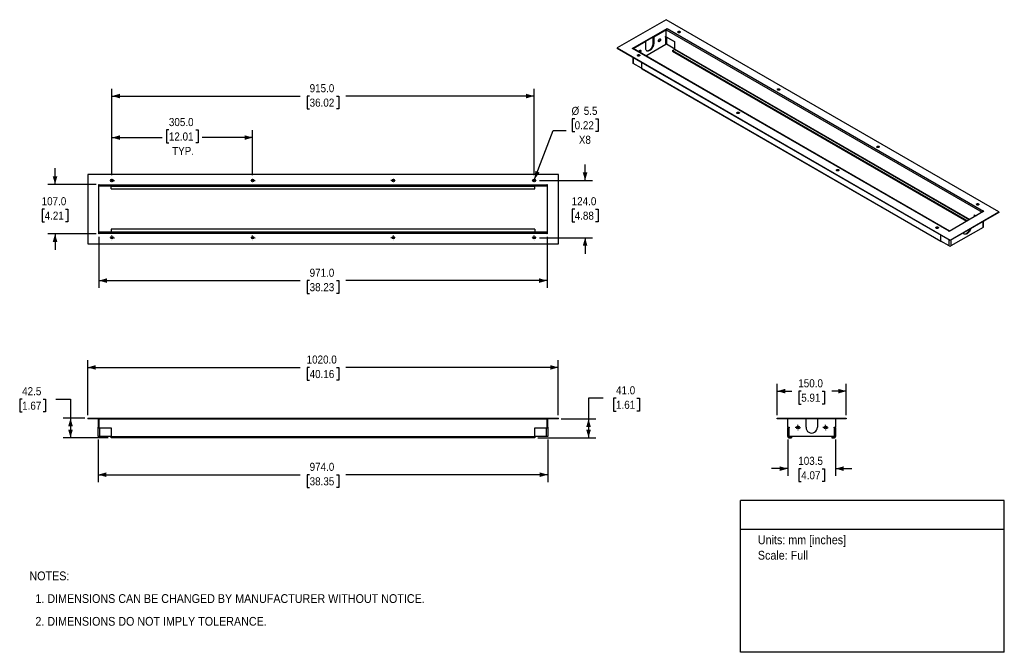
# Model space of a CAD drawing. Header units: millimetres. Extents: x 25 to 2159, y 0 to 1371.
import ezdxf
from ezdxf.enums import TextEntityAlignment as Align

# ---------------------------------------------------------------- set-up
doc = ezdxf.new("R2010")
doc.units = ezdxf.units.MM
doc.header["$LTSCALE"] = 5
doc.linetypes.add('SLD-Center', pattern=[19.05, 15.24, -1.27, 1.27, -1.27])
doc.linetypes.add('SLD-Solid', pattern=[0])
doc.layers.add('CENTER', color=40, linetype='SLD-Center')
doc.layers.add('DIMENSIONS', color=140, linetype='SLD-Solid', lineweight=25)
doc.layers.add('TEXT', color=140, linetype='SLD-Solid', lineweight=25)
doc.layers.add('SLD-DEFPOINTS', color=7, linetype='Continuous', plot=False)
doc.layers.get('SLD-DEFPOINTS').off()
doc.styles.add('SLDTEXTSTYLE0', font='GOTHIC.TTF', dxfattribs={"width": 0.913})
doc.dimstyles.new('SLDDIMSTYLE0', dxfattribs={"dimtxt": 17.5, "dimasz": 17.5, "dimexe": 0, "dimexo": 0.0625, "dimgap": 4.375, "dimtad": 0, "dimtih": 1, "dimtoh": 1, "dimdec": 1, "dimrnd": 1e-09, "dimzin": 4, "dimdsep": 46, "dimtxsty": 'SLDTEXTSTYLE0', "dimsah": 1, "dimcen": 0.09, "dimadec": 0, "dimazin": 1, "dimtfac": 1, "dimtdec": 1, "dimtofl": 0, "dimtmove": 0, "dimatfit": 3, "dimfxl": 0, "dimfrac": 2, "dimtolj": 1, "dimtzin": 12, "dimarcsym": 0})
doc.dimstyles.new('SLDDIMSTYLE1', dxfattribs={"dimtxt": 17.5, "dimasz": 17.5, "dimexe": 0, "dimexo": 0.0625, "dimgap": 4.375, "dimtad": 0, "dimtih": 1, "dimtoh": 1, "dimdec": 1, "dimrnd": 1e-09, "dimzin": 12, "dimdsep": 46, "dimtxsty": 'SLDTEXTSTYLE0', "dimsah": 1, "dimcen": 0.09, "dimadec": 0, "dimazin": 3, "dimtfac": 1, "dimtdec": 1, "dimtofl": 0, "dimtmove": 0, "dimatfit": 3, "dimfxl": 0, "dimfrac": 2, "dimtolj": 1, "dimtzin": 12, "dimarcsym": 0})
doc.dimstyles.new('SLDDIMSTYLE2', dxfattribs={"dimtxt": 17.5, "dimasz": 17.5, "dimexe": 0, "dimexo": 0.0625, "dimgap": 4.375, "dimtad": 0, "dimtih": 1, "dimtoh": 1, "dimdec": 1, "dimrnd": 1e-09, "dimzin": 12, "dimdsep": 46, "dimtxsty": 'SLDTEXTSTYLE0', "dimsah": 1, "dimcen": 0.09, "dimadec": 0, "dimazin": 3, "dimtfac": 1, "dimtdec": 1, "dimtmove": 0, "dimatfit": 0, "dimfxl": 0, "dimfrac": 2, "dimtolj": 1, "dimtzin": 12, "dimarcsym": 0})
doc.dimstyles.new('SLDDIMSTYLE3', dxfattribs={"dimtxt": 17.5, "dimasz": 17.5, "dimexe": 0, "dimexo": 0.0625, "dimgap": 4.375, "dimtad": 0, "dimtih": 1, "dimtoh": 1, "dimdec": 1, "dimrnd": 1e-09, "dimzin": 4, "dimdsep": 46, "dimtxsty": 'SLDTEXTSTYLE0', "dimsah": 1, "dimcen": 0.09, "dimadec": 0, "dimazin": 1, "dimtfac": 1, "dimtdec": 1, "dimtmove": 0, "dimatfit": 0, "dimfxl": 0, "dimfrac": 2, "dimtolj": 1, "dimtzin": 12, "dimarcsym": 0})
doc.dimstyles.new('SLDDIMSTYLE4', dxfattribs={"dimtxt": 17.5, "dimasz": 17.5, "dimexe": 0, "dimexo": 0.0625, "dimgap": 4.375, "dimtad": 0, "dimtih": 1, "dimtoh": 1, "dimdec": 1, "dimrnd": 1e-09, "dimzin": 12, "dimdsep": 46, "dimtxsty": 'SLDTEXTSTYLE0', "dimsah": 1, "dimcen": 0, "dimadec": 0, "dimazin": 3, "dimtfac": 1, "dimtdec": 1, "dimtofl": 0, "dimtmove": 0, "dimatfit": 3, "dimfxl": 0, "dimfrac": 2, "dimtolj": 1, "dimtzin": 12, "dimarcsym": 0})

# ---------------------------------------------------------------- blocks, each defined once
blk = doc.blocks.new('SW_NOTE_0')
at = {"layer": 'TEXT', "color": 0, "insert": (0, 24.3), "char_height": 19.05, "attachment_point": 1, "style": 'SLDTEXTSTYLE0'}
blk.add_mtext('Units: mm [inches]', dxfattribs=at)
blk = doc.blocks.new('SW_NOTE_0_1')
at = {"layer": 'TEXT', "color": 0, "insert": (0, 24.3), "char_height": 19.05, "attachment_point": 1, "style": 'SLDTEXTSTYLE0'}
blk.add_mtext('Scale: Full', dxfattribs=at)
blk = doc.blocks.new('Block1')
at = {"layer": 'TEXT'}
for p, q in [((2159, 328.8), (1587.5, 328.8)), ((1587.5, 0), (1587.5, 328.8)), ((2159, 0), (2159, 328.8)), ((1587.5, 267), (2159, 267)), ((2159, 0), (1587.5, 0))]:
    blk.add_line(p, q, dxfattribs=at)
at = {"layer": 'TEXT', "color": 140}
for name, p in [('SW_NOTE_0', (1624.9, 229)), ('SW_NOTE_0_1', (1624.9, 195.6))]:
    blk.add_blockref(name, p, dxfattribs=at)
at = {"layer": 'TEXT', "color": 140, "style": 'SLDTEXTSTYLE0', "width": 0.913, "flags": 2}
for tag, height, p in [('AUTOATTR0', 21.2, (1824.5, 283.5)), ('AUTOATTR1_0', 23.8, (1620.8, 134)), ('AUTOATTR1_1', 23.8, (1730.3, 103.2))]:
    blk.add_attdef(tag, text='', height=height, dxfattribs=at).set_placement(p, align=Align.BOTTOM_LEFT)
blk = doc.blocks.new('SW_NOTE_0_2')
at = {"layer": 'TEXT', "color": 0, "char_height": 19.05, "attachment_point": 1, "style": 'SLDTEXTSTYLE0'}
for s, insert in [('NOTES:', (0, 24.3)), ('  1. DIMENSIONS CAN BE CHANGED BY MANUFACTURER WITHOUT NOTICE.', (0, -24.9)), ('  2. DIMENSIONS DO NOT IMPLY TOLERANCE.', (0, -74.2))]:
    blk.add_mtext(s, dxfattribs=dict(at, insert=insert))
blk = doc.blocks.new('_D')
at = {"layer": 'DIMENSIONS'}
for p, q in [((195.5, 461.2), (195.5, 369.1)), ((1169.5, 461.2), (1169.5, 369.1)), ((195.5, 385), (632.8, 385)), ((653.5, 384.9), (648.1, 384.9)), ((648.1, 384.9), (648.1, 357.1)), ((711.6, 384.9), (717, 384.9)), ((717, 384.9), (717, 357.1)), ((1169.5, 385), (732.3, 385)), ((648.1, 357.1), (653.5, 357.1)), ((717, 357.1), (711.6, 357.1))]:
    blk.add_line(p, q, dxfattribs=at)
for points in [[(195.5, 385), (213, 380), (213, 390)], [(1169.5, 385), (1152, 390), (1152, 380)]]:
    blk.add_solid(points, dxfattribs=at)
at = {"layer": 'DIMENSIONS', "char_height": 17.5, "attachment_point": 1, "style": 'SLDTEXTSTYLE0'}
for s, insert in [('974.0', (653.5, 410.8)), ('38.35', (653.5, 379.4))]:
    blk.add_mtext(s, dxfattribs=dict(at, insert=insert))
blk = doc.blocks.new('_D_1')
at = {"layer": 'DIMENSIONS'}
for p, q in [((172.5, 513.9), (172.5, 633.4)), ((1192.5, 513.9), (1192.5, 633.4)), ((172.5, 617.5), (632.8, 617.5)), ((653.5, 617.4), (648.1, 617.4)), ((648.1, 617.4), (648.1, 589.6)), ((711.6, 617.4), (717, 617.4)), ((717, 617.4), (717, 589.6)), ((1192.5, 617.5), (732.3, 617.5)), ((648.1, 589.6), (653.5, 589.6)), ((717, 589.6), (711.6, 589.6))]:
    blk.add_line(p, q, dxfattribs=at)
for points in [[(172.5, 617.5), (190, 612.5), (190, 622.5)], [(1192.5, 617.5), (1175, 622.5), (1175, 612.5)]]:
    blk.add_solid(points, dxfattribs=at)
at = {"layer": 'DIMENSIONS', "char_height": 17.5, "attachment_point": 1, "style": 'SLDTEXTSTYLE0'}
for s, insert in [('1020.0', (647, 643.3)), ('40.16', (653.5, 611.9))]:
    blk.add_mtext(s, dxfattribs=dict(at, insert=insert))
blk = doc.blocks.new('_D_2')
at = {"layer": 'DIMENSIONS'}
for p, q in [((30.5, 548.8), (25.2, 548.8)), ((25.2, 548.8), (25.2, 521)), ((75.8, 548.8), (81.1, 548.8)), ((81.1, 548.8), (81.1, 521)), ((103.5, 548.9), (135.3, 548.9)), ((135.3, 548.9), (135.3, 507.5)), ((25.2, 521), (30.5, 521)), ((81.1, 521), (75.8, 521)), ((166.2, 507.5), (119.4, 507.5)), ((135.3, 507.5), (135.3, 465)), ((217.2, 465), (119.4, 465))]:
    blk.add_line(p, q, dxfattribs=at)
for points in [[(135.3, 507.5), (130.3, 490), (140.3, 490)], [(135.3, 465), (140.3, 482.5), (130.3, 482.5)]]:
    blk.add_solid(points, dxfattribs=at)
at = {"layer": 'DIMENSIONS', "char_height": 17.5, "attachment_point": 1, "style": 'SLDTEXTSTYLE0'}
for s, insert in [('42.5', (30.5, 574.7)), ('1.67', (30.5, 543.3))]:
    blk.add_mtext(s, dxfattribs=dict(at, insert=insert))
blk = doc.blocks.new('_D_3')
at = {"layer": 'DIMENSIONS'}
for p, q in [((1289.7, 550.9), (1258, 550.9)), ((1258, 550.9), (1258, 506)), ((1317.5, 550.8), (1312.2, 550.8)), ((1312.2, 550.8), (1312.2, 523)), ((1362.8, 550.8), (1368.1, 550.8)), ((1368.1, 550.8), (1368.1, 523)), ((1312.2, 523), (1317.5, 523)), ((1368.1, 523), (1362.8, 523)), ((1198.9, 506), (1273.9, 506)), ((1258, 506), (1258, 465)), ((1147.9, 465), (1273.9, 465))]:
    blk.add_line(p, q, dxfattribs=at)
for points in [[(1258, 506), (1253, 488.5), (1263, 488.5)], [(1258, 465), (1263, 482.5), (1253, 482.5)]]:
    blk.add_solid(points, dxfattribs=at)
at = {"layer": 'DIMENSIONS', "char_height": 17.5, "attachment_point": 1, "style": 'SLDTEXTSTYLE0'}
for s, insert in [('41.0', (1317.5, 576.7)), ('1.61', (1317.5, 545.3))]:
    blk.add_mtext(s, dxfattribs=dict(at, insert=insert))
blk = doc.blocks.new('_D_4')
at = {"layer": 'DIMENSIONS'}
for p, q in [((1689.8, 461.2), (1689.8, 382.2)), ((1793.3, 461.2), (1793.3, 382.2)), ((1689.8, 398.1), (1654.8, 398.1)), ((1718.9, 397.9), (1713.6, 397.9)), ((1713.6, 397.9), (1713.6, 370.2)), ((1764.2, 397.9), (1769.5, 397.9)), ((1769.5, 397.9), (1769.5, 370.2)), ((1793.3, 398.1), (1828.3, 398.1)), ((1713.6, 370.2), (1718.9, 370.2)), ((1769.5, 370.2), (1764.2, 370.2))]:
    blk.add_line(p, q, dxfattribs=at)
for points in [[(1689.8, 398.1), (1672.3, 403.1), (1672.3, 393.1)], [(1793.3, 398.1), (1810.8, 393.1), (1810.8, 403.1)]]:
    blk.add_solid(points, dxfattribs=at)
at = {"layer": 'DIMENSIONS', "char_height": 17.5, "attachment_point": 1, "style": 'SLDTEXTSTYLE0'}
for s, insert in [('103.5', (1712.5, 423.8)), ('4.07', (1718.9, 392.5))]:
    blk.add_mtext(s, dxfattribs=dict(at, insert=insert))
blk = doc.blocks.new('_D_5')
at = {"layer": 'DIMENSIONS'}
for p, q in [((1666.6, 513.9), (1666.6, 582)), ((1816.6, 513.9), (1816.6, 582)), ((1666.6, 566.1), (1698.3, 566.1)), ((1718.9, 566), (1713.6, 566)), ((1713.6, 566), (1713.6, 538.2)), ((1764.2, 566), (1769.5, 566)), ((1769.5, 566), (1769.5, 538.2)), ((1816.6, 566.1), (1784.9, 566.1)), ((1713.6, 538.2), (1718.9, 538.2)), ((1769.5, 538.2), (1764.2, 538.2))]:
    blk.add_line(p, q, dxfattribs=at)
for points in [[(1666.6, 566.1), (1684.1, 561.1), (1684.1, 571.1)], [(1816.6, 566.1), (1799.1, 571.1), (1799.1, 561.1)]]:
    blk.add_solid(points, dxfattribs=at)
at = {"layer": 'DIMENSIONS', "char_height": 17.5, "attachment_point": 1, "style": 'SLDTEXTSTYLE0'}
for s, insert in [('150.0', (1712.5, 591.9)), ('5.91', (1718.9, 560.6))]:
    blk.add_mtext(s, dxfattribs=dict(at, insert=insert))
blk = doc.blocks.new('SW_CENTERMARKSYMBOL_0')
at = {"layer": 'CENTER', "color": 0}
for p, q in [((-5.08, 0), (-5.79, 0)), ((0, 0), (-2.54, 0)), ((0, 5.08), (0, 5.79)), ((0, 0), (0, 2.54)), ((0, 0), (0, -2.54)), ((0, 0), (2.54, 0)), ((5.08, 0), (5.79, 0)), ((0, -5.08), (0, -5.79))]:
    blk.add_line(p, q, dxfattribs=at)
blk = doc.blocks.new('SW_CENTERMARKSYMBOL_1')
at = {"layer": 'CENTER', "color": 0}
for p, q in [((-5.08, 0), (-5.79, 0)), ((0, 0), (-2.54, 0)), ((0, 5.08), (0, 5.79)), ((0, 0), (0, 2.54)), ((0, 0), (0, -2.54)), ((0, 0), (2.54, 0)), ((5.08, 0), (5.79, 0)), ((0, -5.08), (0, -5.79))]:
    blk.add_line(p, q, dxfattribs=at)
blk = doc.blocks.new('_D_6')
at = {"layer": 'DIMENSIONS'}
for p, q in [((225, 1034.4), (225, 1131.6)), ((348.5, 1132.2), (343.1, 1132.2)), ((343.1, 1132.2), (343.1, 1104.4)), ((406.6, 1132.2), (412, 1132.2)), ((412, 1132.2), (412, 1104.4)), ((530, 1034.4), (530, 1131.6)), ((225, 1115.7), (334.2, 1115.7)), ((530, 1115.7), (420.9, 1115.7)), ((343.1, 1104.4), (348.5, 1104.4)), ((412, 1104.4), (406.6, 1104.4))]:
    blk.add_line(p, q, dxfattribs=at)
for points in [[(225, 1115.7), (242.5, 1110.7), (242.5, 1120.7)], [(530, 1115.7), (512.5, 1120.7), (512.5, 1110.7)]]:
    blk.add_solid(points, dxfattribs=at)
at = {"layer": 'DIMENSIONS', "char_height": 17.5, "attachment_point": 1, "style": 'SLDTEXTSTYLE0'}
for s, insert in [('305.0', (348.5, 1158.1)), ('12.01', (348.5, 1126.8)), ('TYP.', (355.5, 1095.4))]:
    blk.add_mtext(s, dxfattribs=dict(at, insert=insert))
blk = doc.blocks.new('_D_7')
at = {"layer": 'DIMENSIONS'}
for p, q in [((225, 1034.4), (225, 1221.6)), ((1140, 1034.4), (1140, 1221.6)), ((225, 1205.7), (632.8, 1205.7)), ((653.5, 1205.6), (648.1, 1205.6)), ((648.1, 1205.6), (648.1, 1177.8)), ((711.6, 1205.6), (717, 1205.6)), ((717, 1205.6), (717, 1177.8)), ((1140, 1205.7), (732.3, 1205.7)), ((648.1, 1177.8), (653.5, 1177.8)), ((717, 1177.8), (711.6, 1177.8))]:
    blk.add_line(p, q, dxfattribs=at)
for points in [[(225, 1205.7), (242.5, 1200.7), (242.5, 1210.7)], [(1140, 1205.7), (1122.5, 1210.7), (1122.5, 1200.7)]]:
    blk.add_solid(points, dxfattribs=at)
at = {"layer": 'DIMENSIONS', "char_height": 17.5, "attachment_point": 1, "style": 'SLDTEXTSTYLE0'}
for s, insert in [('915.0', (653.5, 1231.5)), ('36.02', (653.5, 1200.2))]:
    blk.add_mtext(s, dxfattribs=dict(at, insert=insert))
blk = doc.blocks.new('_D_8')
at = {"layer": 'DIMENSIONS'}
for p, q in [((1250.5, 1022.7), (1250.5, 1057.7)), ((1151.7, 1022.7), (1266.4, 1022.7)), ((1227.9, 960.6), (1222.6, 960.6)), ((1222.6, 960.6), (1222.6, 932.8)), ((1273.1, 960.6), (1278.5, 960.6)), ((1278.5, 960.6), (1278.5, 932.8)), ((1222.6, 932.8), (1227.9, 932.8)), ((1278.5, 932.8), (1273.1, 932.8)), ((1151.7, 898.7), (1266.4, 898.7)), ((1250.5, 898.7), (1250.5, 863.7))]:
    blk.add_line(p, q, dxfattribs=at)
for points in [[(1250.5, 1022.7), (1255.5, 1040.2), (1245.5, 1040.2)], [(1250.5, 898.7), (1245.5, 881.2), (1255.5, 881.2)]]:
    blk.add_solid(points, dxfattribs=at)
at = {"layer": 'DIMENSIONS', "char_height": 17.5, "attachment_point": 1, "style": 'SLDTEXTSTYLE0'}
for s, insert in [('124.0', (1221.4, 986.5)), ('4.88', (1227.9, 955.2))]:
    blk.add_mtext(s, dxfattribs=dict(at, insert=insert))
blk = doc.blocks.new('_D_9')
at = {"layer": 'DIMENSIONS'}
for p, q in [((101.8, 1014.2), (101.8, 1049.2)), ((190.7, 1014.2), (85.9, 1014.2)), ((79.2, 960.6), (73.9, 960.6)), ((73.9, 960.6), (73.9, 932.8)), ((124.4, 960.6), (129.8, 960.6)), ((129.8, 960.6), (129.8, 932.8)), ((73.9, 932.8), (79.2, 932.8)), ((129.8, 932.8), (124.4, 932.8)), ((190.7, 907.2), (85.9, 907.2)), ((101.8, 907.2), (101.8, 872.2))]:
    blk.add_line(p, q, dxfattribs=at)
for points in [[(101.8, 1014.2), (106.8, 1031.7), (96.8, 1031.7)], [(101.8, 907.2), (96.8, 889.7), (106.8, 889.7)]]:
    blk.add_solid(points, dxfattribs=at)
at = {"layer": 'DIMENSIONS', "char_height": 17.5, "attachment_point": 1, "style": 'SLDTEXTSTYLE0'}
for s, insert in [('107.0', (72.7, 986.5)), ('4.21', (79.2, 955.2))]:
    blk.add_mtext(s, dxfattribs=dict(at, insert=insert))
blk = doc.blocks.new('_D_10')
at = {"layer": 'DIMENSIONS'}
for p, q in [((197, 900.9), (197, 789.9)), ((1168, 900.9), (1168, 789.9)), ((197, 805.7), (632.8, 805.7)), ((653.5, 805.6), (648.1, 805.6)), ((648.1, 805.6), (648.1, 777.8)), ((711.6, 805.6), (717, 805.6)), ((717, 805.6), (717, 777.8)), ((1168, 805.7), (732.3, 805.7)), ((648.1, 777.8), (653.5, 777.8)), ((717, 777.8), (711.6, 777.8))]:
    blk.add_line(p, q, dxfattribs=at)
for points in [[(197, 805.7), (214.5, 800.7), (214.5, 810.7)], [(1168, 805.7), (1150.5, 810.7), (1150.5, 800.7)]]:
    blk.add_solid(points, dxfattribs=at)
at = {"layer": 'DIMENSIONS', "char_height": 17.5, "attachment_point": 1, "style": 'SLDTEXTSTYLE0'}
for s, insert in [('971.0', (653.5, 831.5)), ('38.23', (653.5, 800.2))]:
    blk.add_mtext(s, dxfattribs=dict(at, insert=insert))
blk = doc.blocks.new('_D_11')
at = {"layer": 'DIMENSIONS'}
for p, q in [((1227.9, 1156.5), (1222.6, 1156.5)), ((1222.6, 1156.5), (1222.6, 1128.7)), ((1273.1, 1156.5), (1278.5, 1156.5)), ((1278.5, 1156.5), (1278.5, 1128.7)), ((1141, 1025.3), (1181.5, 1131.3)), ((1181.5, 1131.3), (1209.3, 1131.3)), ((1222.6, 1128.7), (1227.9, 1128.7)), ((1278.5, 1128.7), (1273.1, 1128.7))]:
    blk.add_line(p, q, dxfattribs=at)
blk.add_solid([(1141, 1025.3), (1151.9, 1039.9), (1142.6, 1043.4)], dxfattribs=at)
at = {"layer": 'DIMENSIONS', "char_height": 17.5, "attachment_point": 1, "style": 'SLDTEXTSTYLE0'}
for s, insert in [('%%c', (1221.2, 1182.4)), ('5.5', (1247.6, 1182.4)), ('0.22', (1227.9, 1151.1)), ('X8', (1236.9, 1119.7))]:
    blk.add_mtext(s, dxfattribs=dict(at, insert=insert))
blk = doc.blocks.new('SW_CENTERMARKSYMBOL_2')
at = {"layer": 'CENTER', "color": 0}
for p, q in [((-5.08, 0), (-5.29, 0)), ((0, 0), (-2.54, 0)), ((0, 5.08), (0, 5.29)), ((0, 0), (0, 2.54)), ((0, 0), (0, -2.54)), ((0, 0), (2.54, 0)), ((5.08, 0), (5.29, 0)), ((0, -5.08), (0, -5.29))]:
    blk.add_line(p, q, dxfattribs=at)
blk = doc.blocks.new('SW_CENTERMARKSYMBOL_3')
at = {"layer": 'CENTER', "color": 0}
for p, q in [((-5.08, 0), (-5.29, 0)), ((0, 0), (-2.54, 0)), ((0, 5.08), (0, 5.29)), ((0, 0), (0, 2.54)), ((0, 0), (0, -2.54)), ((0, 0), (2.54, 0)), ((5.08, 0), (5.29, 0)), ((0, -5.08), (0, -5.29))]:
    blk.add_line(p, q, dxfattribs=at)
blk = doc.blocks.new('SW_CENTERMARKSYMBOL_4')
at = {"layer": 'CENTER', "color": 0}
for p, q in [((-5.08, 0), (-5.29, 0)), ((0, 0), (-2.54, 0)), ((0, 5.08), (0, 5.29)), ((0, 0), (0, 2.54)), ((0, 0), (0, -2.54)), ((0, 0), (2.54, 0)), ((5.08, 0), (5.29, 0)), ((0, -5.08), (0, -5.29))]:
    blk.add_line(p, q, dxfattribs=at)
blk = doc.blocks.new('SW_CENTERMARKSYMBOL_5')
at = {"layer": 'CENTER', "color": 0}
for p, q in [((-5.08, 0), (-5.29, 0)), ((0, 0), (-2.54, 0)), ((0, 5.08), (0, 5.29)), ((0, 0), (0, 2.54)), ((0, 0), (0, -2.54)), ((0, 0), (2.54, 0)), ((5.08, 0), (5.29, 0)), ((0, -5.08), (0, -5.29))]:
    blk.add_line(p, q, dxfattribs=at)
blk = doc.blocks.new('SW_CENTERMARKSYMBOL_6')
at = {"layer": 'CENTER', "color": 0}
for p, q in [((-5.08, 0), (-5.29, 0)), ((0, 0), (-2.54, 0)), ((0, 5.08), (0, 5.29)), ((0, 0), (0, 2.54)), ((0, 0), (0, -2.54)), ((0, 0), (2.54, 0)), ((5.08, 0), (5.29, 0)), ((0, -5.08), (0, -5.29))]:
    blk.add_line(p, q, dxfattribs=at)
blk = doc.blocks.new('SW_CENTERMARKSYMBOL_7')
at = {"layer": 'CENTER', "color": 0}
for p, q in [((-5.08, 0), (-5.29, 0)), ((0, 0), (-2.54, 0)), ((0, 5.08), (0, 5.29)), ((0, 0), (0, 2.54)), ((0, 0), (0, -2.54)), ((0, 0), (2.54, 0)), ((5.08, 0), (5.29, 0)), ((0, -5.08), (0, -5.29))]:
    blk.add_line(p, q, dxfattribs=at)
blk = doc.blocks.new('SW_CENTERMARKSYMBOL_8')
at = {"layer": 'CENTER', "color": 0}
for p, q in [((-5.08, 0), (-5.29, 0)), ((0, 0), (-2.54, 0)), ((0, 5.08), (0, 5.29)), ((0, 0), (0, 2.54)), ((0, 0), (0, -2.54)), ((0, 0), (2.54, 0)), ((5.08, 0), (5.29, 0)), ((0, -5.08), (0, -5.29))]:
    blk.add_line(p, q, dxfattribs=at)
blk = doc.blocks.new('SW_CENTERMARKSYMBOL_9')
at = {"layer": 'CENTER', "color": 0}
for p, q in [((-5.08, 0), (-5.29, 0)), ((0, 0), (-2.54, 0)), ((0, 5.08), (0, 5.29)), ((0, 0), (0, 2.54)), ((0, 0), (0, -2.54)), ((0, 0), (2.54, 0)), ((5.08, 0), (5.29, 0)), ((0, -5.08), (0, -5.29))]:
    blk.add_line(p, q, dxfattribs=at)

msp = doc.modelspace()

# ---------------------------------------------------------------- linework, layer by layer
for p, q in [((1426.19, 1371.23), (1320.12, 1310)), ((2147.44, 954.86), (1426.19, 1371.23)), ((1352.65, 1308.77), (1428.31, 1352.45)), ((1426.72, 1350.31), (1354.97, 1308.89)), ((1399.14, 1334.39), (1426.72, 1350.31)), ((1426.36, 1333.77), (1426.36, 1348.88)), ((1426.36, 1348.88), (2110.84, 953.74)), ((1428.13, 1351.94), (1428.66, 1352.25)), ((1428.13, 1351.94), (2114.02, 955.98)), ((1428.31, 1352.45), (1428.66, 1352.25)), ((1428.31, 1352.45), (1428.31, 1352.04)), ((1354.97, 1308.89), (1381.82, 1324.39)), ((1381.82, 1309.69), (1381.82, 1324.39)), ((1398.08, 1320.1), (1398.08, 1333.78)), ((1399.14, 1334.39), (1399.14, 1319.49)), ((1424.77, 1334.49), (1426.36, 1335.41)), ((1424.77, 1333.26), (1424.77, 1334.49)), ((1425.3, 1333.57), (1424.77, 1333.88)), ((1425.3, 1333.57), (1424.77, 1333.26)), ((1425.3, 1318.06), (1425.3, 1333.57)), ((1426.36, 1333.77), (1444.75, 1323.16)), ((1444.75, 1323.16), (1426.72, 1333.57)), ((1426.72, 1333.57), (1426.72, 1318.06)), ((1444.75, 1307.65), (1444.75, 1323.16)), ((1320.12, 1310), (1320.12, 1308.77)), ((1320.12, 1310), (2041.37, 893.63)), ((2041.37, 892.41), (1320.12, 1308.77)), ((1353, 1308.57), (1352.65, 1308.77)), ((1353, 1308.57), (1353.53, 1308.88)), ((2039.42, 912.92), (1353.53, 1308.88)), ((2040.51, 913.14), (1354.78, 1309)), ((1382.2, 1293.17), (1425.3, 1318.06)), ((1399.14, 1319.49), (1398.08, 1320.1)), ((1444.75, 1307.65), (1426.72, 1318.06)), ((1440.15, 1304.18), (1444.04, 1306.42)), ((1440.15, 1304.18), (1440.15, 1302.95)), ((1440.15, 1304.18), (2079.02, 935.37)), ((1440.15, 1302.95), (2077.96, 934.75)), ((2082.91, 937.61), (1444.04, 1306.42)), ((1444.75, 1307.65), (2084.32, 938.43)), ((1353.86, 1289.3), (1353.86, 1277.44)), ((1354.59, 1288.87), (1354.59, 1276.42)), ((1372.62, 1266.01), (1354.59, 1276.42)), ((1372.62, 1278.47), (1372.62, 1266.01)), ((1372.62, 1266.01), (2021.75, 891.28)), ((1373.14, 1264.87), (2022.26, 890.13)), ((172.55, 1035.73), (172.55, 885.73)), ((1192.55, 1035.73), (172.55, 1035.73)), ((1192.55, 885.73), (1192.55, 1035.73)), ((197.05, 1014.23), (197.55, 1014.23)), ((197.05, 907.23), (197.05, 1014.23)), ((197.55, 1013.48), (197.55, 1014.23)), ((197.55, 1013.48), (1167.55, 1013.48)), ((197.55, 1010.98), (197.55, 1013.48)), ((197.55, 1010.98), (1167.55, 1010.98)), ((223.55, 1009.98), (223.55, 1010.98)), ((1141.55, 1009.98), (223.55, 1009.98)), ((223.55, 1004.48), (223.55, 1009.98)), ((223.55, 1004.48), (1141.55, 1004.48)), ((1141.55, 1009.98), (1141.55, 1010.98)), ((1141.55, 1004.48), (1141.55, 1009.98)), ((1167.55, 1014.23), (1168.05, 1014.23)), ((1167.55, 1014.23), (1167.55, 1013.48)), ((1167.55, 1013.48), (1167.55, 1010.98)), ((1168.05, 1014.23), (1168.05, 907.23)), ((2114.91, 956.09), (2039.25, 912.41)), ((2041.37, 893.63), (2147.44, 954.86)), ((2147.44, 953.64), (2041.37, 892.41)), ((2093.87, 948.43), (2093.87, 943.94)), ((2093.87, 948.43), (2097.76, 946.19)), ((2114.55, 956.29), (2114.02, 955.98)), ((2114.55, 956.29), (2114.91, 956.09)), ((2114.55, 956.29), (2114.55, 955.88)), ((2147.44, 954.86), (2147.44, 953.64)), ((2112.96, 921.08), (2043.31, 880.87)), ((2112.96, 921.08), (2112.96, 933.74)), ((2113.7, 922.1), (2113.7, 934.16)), ((197.55, 907.23), (197.05, 907.23)), ((197.55, 907.98), (197.55, 910.48)), ((1167.55, 910.48), (197.55, 910.48)), ((197.55, 907.23), (197.55, 907.98)), ((1167.55, 907.98), (197.55, 907.98)), ((223.55, 916.98), (223.55, 911.48)), ((1141.55, 916.98), (223.55, 916.98)), ((223.55, 911.48), (1141.55, 911.48)), ((223.55, 911.48), (223.55, 910.48)), ((1141.55, 916.98), (1141.55, 911.48)), ((1141.55, 911.48), (1141.55, 910.48)), ((1167.55, 910.48), (1167.55, 907.98)), ((1167.55, 907.98), (1167.55, 907.23)), ((1168.05, 907.23), (1167.55, 907.23)), ((2021.75, 891.28), (2021.75, 903.73)), ((2039.42, 912.92), (2038.89, 912.61)), ((2039.25, 912.41), (2038.89, 912.61)), ((172.55, 885.73), (1192.55, 885.73)), ((2039.78, 880.87), (2021.75, 891.28)), ((2023.51, 890.26), (2023.51, 890.26)), ((2023.51, 890.26), (2023.51, 890.26)), ((2039.78, 880.87), (2039.78, 893.32)), ((2041.37, 892.41), (2041.37, 893.63)), ((2043.31, 893.53), (2043.31, 880.87)), ((172.55, 507.51), (172.55, 506.01)), ((172.55, 507.51), (1192.55, 507.51)), ((1192.55, 506.01), (172.55, 506.01)), ((195.55, 506.01), (195.55, 488.01)), ((197.05, 488.01), (197.05, 506.01)), ((197.55, 505.01), (197.55, 506.01)), ((1167.55, 505.01), (197.55, 505.01)), ((197.55, 486.51), (197.55, 505.01)), ((1167.55, 506.01), (1167.55, 505.01)), ((1167.55, 505.01), (1167.55, 486.51)), ((1168.05, 506.01), (1168.05, 488.01)), ((1169.55, 488.01), (1169.55, 506.01)), ((1192.55, 506.01), (1192.55, 507.51)), ((1666.56, 506.01), (1666.56, 507.51)), ((1666.56, 507.51), (1816.56, 507.51)), ((1816.56, 506.01), (1666.56, 506.01)), ((1689.81, 488.01), (1689.81, 506.01)), ((1729.32, 487.76), (1729.32, 506.01)), ((1729.32, 488.01), (1729.32, 506.01)), ((1753.8, 506.01), (1753.8, 488.01)), ((1793.31, 506.01), (1793.31, 488.01)), ((1816.56, 507.51), (1816.56, 506.01)), ((195.55, 488.01), (197.05, 488.01)), ((195.55, 486.51), (195.55, 488.01)), ((195.55, 467.51), (195.55, 486.51)), ((195.55, 486.51), (197.55, 486.51)), ((197.05, 488.01), (197.05, 486.51)), ((197.55, 486.51), (223.55, 486.51)), ((198.05, 486.51), (223.55, 486.51)), ((198.05, 486.51), (198.05, 467.51)), ((223.55, 486.51), (223.55, 467.51)), ((1141.55, 467.51), (1141.55, 486.51)), ((1141.55, 486.51), (1167.05, 486.51)), ((1141.55, 486.51), (1167.55, 486.51)), ((1167.05, 467.51), (1167.05, 486.51)), ((1167.55, 486.51), (1169.55, 486.51)), ((1168.05, 488.01), (1169.55, 488.01)), ((1168.05, 486.51), (1168.05, 488.01)), ((1169.55, 488.01), (1169.55, 486.51)), ((1169.55, 486.51), (1169.55, 467.51)), ((1689.81, 488.01), (1693.06, 488.01)), ((1689.81, 488.01), (1689.81, 486.51)), ((1689.81, 467.51), (1689.81, 486.51)), ((1689.81, 486.51), (1689.86, 486.51)), ((1689.86, 486.51), (1692.31, 486.51)), ((1691.31, 486.51), (1691.31, 488.01)), ((1692.31, 486.51), (1692.31, 467.51)), ((1693.06, 486.51), (1692.31, 486.51)), ((1693.06, 488.01), (1693.06, 486.51)), ((1729.32, 487.76), (1729.32, 488.01)), ((1790.06, 486.51), (1790.06, 488.01)), ((1790.06, 488.01), (1793.31, 488.01)), ((1790.81, 486.51), (1790.06, 486.51)), ((1790.81, 467.51), (1790.81, 486.51)), ((1790.81, 486.51), (1793.26, 486.51)), ((1791.81, 488.01), (1791.81, 486.51)), ((1793.26, 486.51), (1793.31, 486.51)), ((1793.31, 486.51), (1793.31, 488.01)), ((1793.31, 486.51), (1793.31, 467.51)), ((198.05, 467.51), (195.55, 467.51)), ((223.55, 467.51), (198.05, 467.51)), ((223.55, 467.51), (1141.55, 467.51)), ((223.55, 465.01), (223.55, 467.51)), ((1141.55, 465.01), (223.55, 465.01)), ((1167.05, 467.51), (1141.55, 467.51)), ((1141.55, 467.51), (1141.55, 465.01)), ((1169.55, 467.51), (1167.05, 467.51)), ((1692.31, 467.51), (1689.81, 467.51)), ((1790.81, 467.51), (1692.31, 467.51)), ((1697.81, 466.51), (1692.31, 466.51)), ((1692.31, 466.51), (1692.31, 465.01)), ((1692.31, 465.01), (1697.81, 465.01)), ((1697.81, 466.51), (1697.81, 465.01)), ((1785.31, 466.51), (1785.31, 465.01)), ((1785.31, 466.51), (1790.81, 466.51)), ((1785.31, 465.01), (1790.81, 465.01)), ((1793.31, 467.51), (1790.81, 467.51)), ((1790.81, 465.01), (1790.81, 466.51))]:
    msp.add_line(p, q)
at = {"flags": 128}
for points in [[(1452.17, 1343.37), (1451.6, 1343.85), (1451.37, 1344.42), (1451.51, 1345), (1452, 1345.51), (1452.78, 1345.88), (1453.74, 1346.06), (1454.75, 1346.04), (1455.67, 1345.8), (1456.39, 1345.39), (1456.79, 1344.86), (1456.84, 1344.27), (1456.52, 1343.72), (1455.87, 1343.27), (1454.99, 1342.99), (1453.99, 1342.91), (1453.01, 1343.04), (1452.17, 1343.37)], [(1409.39, 1325.2), (1409.52, 1326.14), (1409.88, 1327.11), (1410.43, 1328.02), (1411.13, 1328.78), (1411.88, 1329.28), (1412.61, 1329.49), (1413.25, 1329.38), (1413.71, 1328.96), (1413.96, 1328.27), (1413.96, 1327.4), (1413.71, 1326.43), (1413.25, 1325.47), (1412.61, 1324.63), (1411.88, 1323.99), (1411.13, 1323.63), (1410.43, 1323.58), (1409.88, 1323.85), (1409.52, 1324.41), (1409.39, 1325.2)], [(1367.15, 1301.86), (1367.45, 1302.62), (1368.01, 1303.53), (1368.7, 1304.28), (1369.45, 1304.79), (1370.19, 1305), (1370.82, 1304.89), (1371.29, 1304.47), (1371.53, 1303.78), (1371.53, 1302.91), (1371.29, 1301.94), (1370.82, 1300.98), (1370.19, 1300.14), (1370.17, 1300.12)], [(1399.14, 1319.49), (1399.03, 1317.65), (1398.66, 1315.71), (1398.02, 1313.73), (1397.15, 1311.76), (1396.07, 1309.87), (1394.81, 1308.12), (1393.41, 1306.57), (1391.92, 1305.26), (1390.39, 1304.23), (1388.86, 1303.52), (1387.38, 1303.15), (1385.99, 1303.14), (1384.75, 1303.47), (1383.69, 1304.15), (1382.85, 1305.14), (1382.24, 1306.43), (1381.9, 1307.96), (1381.82, 1309.69)], [(1383.85, 1304.02), (1384.93, 1303.75), (1386.32, 1303.77), (1387.8, 1304.13), (1389.33, 1304.84), (1390.86, 1305.87), (1392.35, 1307.18), (1393.75, 1308.73), (1395.01, 1310.48), (1396.09, 1312.37), (1396.96, 1314.34), (1397.6, 1316.32), (1397.97, 1318.26), (1398.08, 1320.1)], [(1364.49, 1292.75), (1363.92, 1293.23), (1363.69, 1293.8), (1363.83, 1294.38), (1364.32, 1294.89), (1365.1, 1295.26), (1366.06, 1295.45), (1367.07, 1295.42), (1367.99, 1295.18), (1368.7, 1294.77), (1369.11, 1294.24), (1369.16, 1293.66), (1368.84, 1293.1), (1368.19, 1292.65), (1367.31, 1292.37), (1366.31, 1292.29), (1365.32, 1292.42), (1364.49, 1292.75)], [(1667.84, 1218.87), (1667.27, 1219.35), (1667.04, 1219.92), (1667.18, 1220.49), (1667.67, 1221), (1668.45, 1221.38), (1669.4, 1221.56), (1670.41, 1221.54), (1671.34, 1221.3), (1672.05, 1220.89), (1672.46, 1220.35), (1672.51, 1219.77), (1672.19, 1219.22), (1671.54, 1218.77), (1670.66, 1218.48), (1669.66, 1218.4), (1668.67, 1218.54), (1667.84, 1218.87)], [(1580.16, 1168.25), (1579.59, 1168.73), (1579.36, 1169.3), (1579.5, 1169.88), (1579.99, 1170.39), (1580.76, 1170.76), (1581.72, 1170.95), (1582.73, 1170.92), (1583.66, 1170.68), (1584.37, 1170.27), (1584.78, 1169.74), (1584.83, 1169.15), (1584.51, 1168.6), (1583.86, 1168.15), (1582.98, 1167.87), (1581.98, 1167.79), (1580.99, 1167.92), (1580.16, 1168.25)], [(1883.51, 1094.37), (1882.94, 1094.85), (1882.7, 1095.41), (1882.84, 1095.99), (1883.34, 1096.5), (1884.11, 1096.87), (1885.07, 1097.06), (1886.08, 1097.03), (1887.01, 1096.8), (1887.72, 1096.38), (1888.13, 1095.85), (1888.18, 1095.27), (1887.85, 1094.72), (1887.21, 1094.27), (1886.33, 1093.98), (1885.32, 1093.9), (1884.34, 1094.04), (1883.51, 1094.37)], [(1795.83, 1043.75), (1795.26, 1044.23), (1795.02, 1044.8), (1795.16, 1045.38), (1795.66, 1045.88), (1796.43, 1046.26), (1797.39, 1046.44), (1798.4, 1046.42), (1799.32, 1046.18), (1800.04, 1045.77), (1800.45, 1045.23), (1800.49, 1044.65), (1800.17, 1044.1), (1799.53, 1043.65), (1798.64, 1043.37), (1797.64, 1043.28), (1796.66, 1043.42), (1795.83, 1043.75)], [(197.55, 1012.42), (197.09, 1012.28), (197.05, 1012.27)], [(1168.05, 1012.27), (1168.01, 1012.28), (1167.55, 1012.42)], [(2099.17, 969.86), (2098.6, 970.34), (2098.37, 970.91), (2098.51, 971.49), (2099, 972), (2099.78, 972.37), (2100.74, 972.56), (2101.75, 972.53), (2102.67, 972.3), (2103.39, 971.88), (2103.8, 971.35), (2103.84, 970.77), (2103.52, 970.21), (2102.88, 969.76), (2101.99, 969.48), (2100.99, 969.4), (2100.01, 969.53), (2099.17, 969.86)], [(2011.49, 919.25), (2010.92, 919.73), (2010.69, 920.29), (2010.83, 920.87), (2011.32, 921.38), (2012.1, 921.76), (2013.06, 921.94), (2014.07, 921.91), (2014.99, 921.68), (2015.71, 921.27), (2016.12, 920.73), (2016.16, 920.15), (2015.84, 919.6), (2015.2, 919.15), (2014.31, 918.86), (2013.31, 918.78), (2012.33, 918.92), (2011.49, 919.25)], [(2086.2, 918.28), (2085.77, 916.98), (2084.92, 915), (2083.86, 913.1), (2082.62, 911.33), (2081.24, 909.75), (2079.76, 908.41), (2078.23, 907.35), (2076.69, 906.61), (2075.2, 906.2), (2073.81, 906.14), (2072.55, 906.44), (2071.47, 907.07), (2070.59, 908.04), (2070.08, 908.98)], [(197.05, 909.18), (197.09, 909.17), (197.55, 909.03)], [(1167.55, 909.03), (1168.01, 909.17), (1168.05, 909.18)], [(2071.51, 907.04), (2072.75, 906.75), (2074.14, 906.81), (2075.63, 907.22), (2077.17, 907.97), (2078.7, 909.03), (2080.18, 910.37), (2081.56, 911.95), (2082.8, 913.71), (2083.86, 915.61), (2084.63, 917.38)]]:
    msp.add_lwpolyline(points, dxfattribs=at)
for centre, radius in [((225.05, 1022.73), 2.75), ((530.05, 1022.73), 2.75), ((835.05, 1022.73), 2.75), ((1140.05, 1022.73), 2.75), ((225.05, 898.73), 2.75), ((530.05, 898.73), 2.75), ((835.05, 898.73), 2.75), ((1140.05, 898.73), 2.75), ((1711.56, 487.51), 3.25), ((1771.56, 487.51), 3.25)]:
    msp.add_circle(centre, radius)
for centre, radius, start, end in [((1430.2, 1348.71), 3.84, 122.60548, 177.39452), ((1454.12, 1341.36), 3.58, 44.85312, 135.14688), ((1408.7, 1328.25), 4.18, 282.71113, 17.29424), ((1426, 1330.52), 4.08, 84.96619, 107.56574), ((1426.01, 1332.21), 1.54, 62.60967, 117.39033), ((1354.26, 1307.85), 1.26, 65.69288, 125.61758), ((1366.24, 1303.81), 4.21, 313.01664, 16.53516), ((1426.01, 1316.69), 1.54, 62.60967, 117.39033), ((1443.21, 1307.72), 1.54, 302.60548, 357.39452), ((1366.44, 1290.74), 3.58, 44.85312, 135.14688), ((1355.11, 1277.56), 1.26, 185.6948, 245.62534), ((1373.85, 1265.87), 1.23, 173.70115, 234.98667), ((1669.78, 1216.85), 3.58, 44.85312, 135.14688), ((1582.1, 1166.24), 3.58, 44.85312, 135.14688), ((1885.45, 1092.35), 3.58, 44.85312, 135.14688), ((1797.77, 1041.73), 3.58, 44.85312, 135.14688), ((198.05, 1009.98), 1, 90, 180), ((1167.05, 1009.98), 1, 0, 90), ((2101.12, 967.85), 3.58, 44.85312, 135.14688), ((2115.86, 953.01), 3.5, 121.74595, 146.04527), ((2013.44, 917.23), 3.58, 44.85312, 135.14688), ((2112.44, 922.22), 1.26, 294.37466, 354.3052), ((198.05, 911.48), 1, 180, 270), ((1167.05, 911.48), 1, 270, 0), ((2040.19, 911.81), 1.35, 77.23874, 124.54267), ((2022.82, 891.1), 1.09, 170.78596, 309.20329), ((2041.55, 884.28), 3.84, 242.60967, 297.39033), ((1688.81, 505.01), 1, 0, 90), ((1794.31, 505.01), 1, 90, 180), ((1741.56, 487.51), 12.25, 178.83062, 2.33818), ((1692.31, 467.51), 2.5, 180, 270), ((1692.31, 467.51), 1, 180, 270), ((1790.81, 467.51), 2.5, 270, 0), ((1790.81, 467.51), 1, 270, 0)]:
    msp.add_arc(centre, radius, start, end)

# ---------------------------------------------------------------- block references
at = {"layer": 'CENTER'}
for name, p in [('SW_CENTERMARKSYMBOL_4', (225.05, 1022.73)), ('SW_CENTERMARKSYMBOL_8', (530.05, 1022.73)), ('SW_CENTERMARKSYMBOL_3', (835.05, 1022.73)), ('SW_CENTERMARKSYMBOL_9', (1140.05, 1022.73)), ('SW_CENTERMARKSYMBOL_7', (225.05, 898.73)), ('SW_CENTERMARKSYMBOL_5', (530.05, 898.73)), ('SW_CENTERMARKSYMBOL_6', (835.05, 898.73)), ('SW_CENTERMARKSYMBOL_2', (1140.05, 898.73)), ('SW_CENTERMARKSYMBOL_1', (1711.56, 487.51)), ('SW_CENTERMARKSYMBOL_0', (1771.56, 487.51))]:
    msp.add_blockref(name, p, dxfattribs=at)
at = {"layer": 'SLD-DEFPOINTS'}
msp.add_blockref('Block1', (0, 0), dxfattribs=at)
at = {"layer": 'TEXT'}
msp.add_blockref('SW_NOTE_0_2', (46.31, 150.88), dxfattribs=at)

# ---------------------------------------------------------------- dimensions: what is measured, and where the dimension line sits
at = {"layer": 'DIMENSIONS'}
for base, p1, p2, picture, middle in [((1140.05, 1205.73), (225.05, 1028.02), (1140.05, 1028.02), '_D_7', (682.55, 1205.73)), ((1168.05, 805.73), (197.05, 907.23), (1168.05, 907.23), '_D_10', (682.55, 805.73)), ((1192.55, 617.51), (172.55, 507.51), (1192.55, 507.51), '_D_1', (682.55, 617.51)), ((1816.56, 566.12), (1666.56, 507.51), (1816.56, 507.51), '_D_5', (1741.56, 566.12)), ((1169.55, 385.01), (195.55, 467.51), (1169.55, 467.51), '_D', (682.55, 385.01))]:
    dim = msp.add_linear_dim(base=base, p1=p1, p2=p2, dimstyle='SLDDIMSTYLE0', dxfattribs=at)
    dim.commit()
    dim.dimension.update_dxf_attribs({"geometry": picture, "text_midpoint": middle, "dimtype": 160})
dim = msp.add_diameter_dim_2p(p1=(1139.07, 1020.16), p2=(1141.03, 1025.29), text='<>\\PX8', dimstyle='SLDDIMSTYLE4', dxfattribs=at)
dim.commit()
dim.dimension.update_dxf_attribs({"geometry": '_D_11', "text_midpoint": (1250.52, 1142.61), "dimtype": 163})
dim = msp.add_linear_dim(base=(530.05, 1115.73), p1=(225.05, 1028.02), p2=(530.05, 1028.02), angle=0, text='<>\\PTYP.', dimstyle='SLDDIMSTYLE0', dxfattribs=at)
dim.commit()
dim.dimension.update_dxf_attribs({"geometry": '_D_6', "text_midpoint": (377.55, 1115.73), "dimtype": 160})
for base, p1, p2, angle, dimstyle, picture, middle in [((101.82, 1014.23), (197.05, 907.23), (197.05, 1014.23), 90, 'SLDDIMSTYLE3', '_D_9', (101.82, 960.73)), ((1250.52, 898.73), (1145.34, 1022.73), (1145.34, 898.73), 90, 'SLDDIMSTYLE3', '_D_8', (1250.52, 960.73)), ((1258, 465.01), (1192.55, 506.01), (1141.55, 465.01), 90, 'SLDDIMSTYLE0', '_D_3', (1258, 550.91)), ((135.29, 465.01), (172.55, 507.51), (223.55, 465.01), 90, 'SLDDIMSTYLE1', '_D_2', (135.29, 548.91)), ((1793.31, 398.07), (1689.81, 467.51), (1793.31, 467.51), 0, 'SLDDIMSTYLE2', '_D_4', (1741.56, 398.07))]:
    dim = msp.add_linear_dim(base=base, p1=p1, p2=p2, angle=angle, dimstyle=dimstyle, dxfattribs=at)
    dim.commit()
    dim.dimension.update_dxf_attribs({"geometry": picture, "text_midpoint": middle, "dimtype": 160})

doc.saveas('drawing.dxf')
